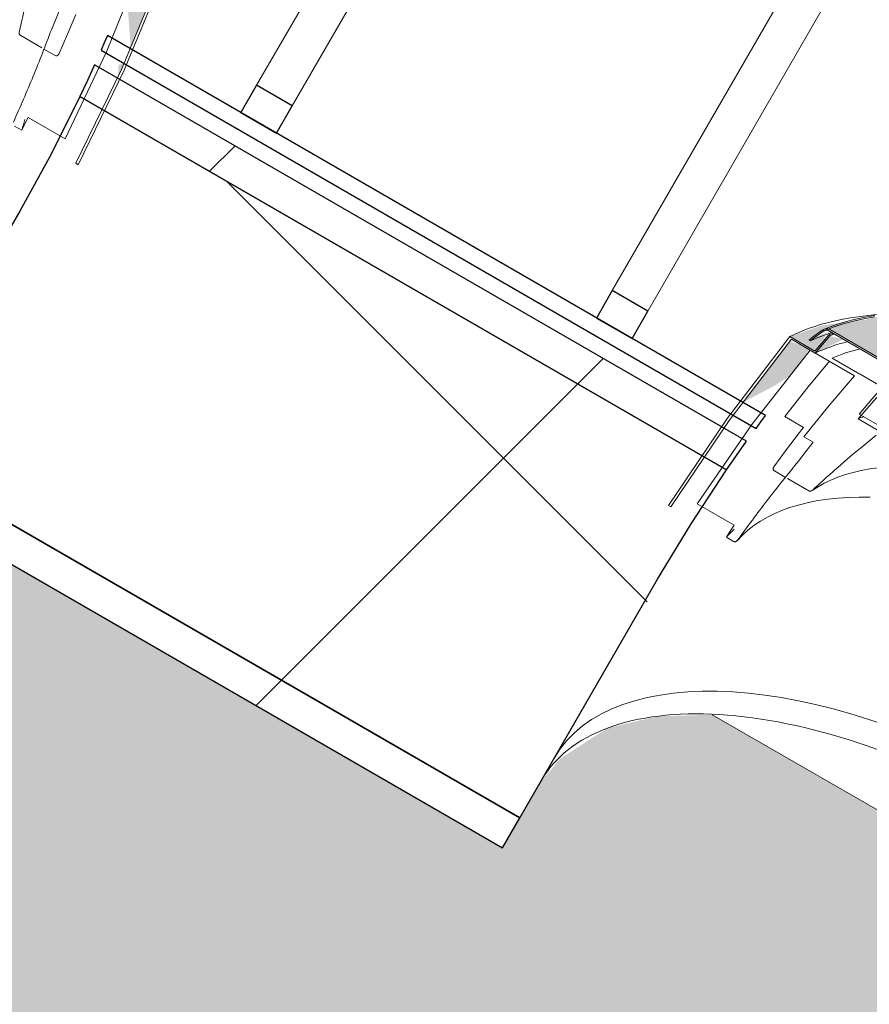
# Model space of a CAD drawing. Header units: centimetres. Extents: x 6036 to 22185, y 5782 to 11383.
# Tile 254 of 256: x 20041 to 20103, y 8896 to 8968. Entities that reach past the tile are written whole.
import ezdxf

# ---------------------------------------------------------------- set-up
doc = ezdxf.new("R2010")
doc.units = ezdxf.units.CM
doc.layers.add('A-GENM', color=13, linetype='Continuous', lineweight=9)
doc.layers.add('S-BEAM', color=12, linetype='Continuous', lineweight=9)

# ---------------------------------------------------------------- blocks, each defined once
blk = doc.blocks.new('GEMO_PanelElewacyjny_OknaGoraDolWysokie_Nowe - GEMO_PanelElewacyjny_Standard_240_-6598236-7-02 ZestMeble')
at = {"layer": 'S-BEAM'}
h = blk.add_hatch(dxfattribs=at)
h.set_pattern_fill('FP_52', color=256, style=0, pattern_type=2)
h.set_pattern_definition([(255, (2121.74, 11115.187), (28.977775, -7.76457), [])])
h.paths.add_polyline_path([(-120, -410.616), (-120, -413.156), (-93.1, -413.156), (-93.1, -410.616), (-116.486, -410.616)])
h.paths.add_polyline_path([(-120, -442.717), (-120, -445.257), (-92.5, -445.257), (-92.729, -442.717), (-97.952, -442.717)])
h.paths.add_polyline_path([(-26.9, -410.616), (-26.9, -413.156), (26.9, -413.156), (26.9, -410.616), (-1.308, -410.616)])
h.paths.add_polyline_path([(-27.271, -442.717), (-27.5, -445.257), (27.5, -445.257), (27.271, -442.717), (-25.966, -442.717)])
h.paths.add_polyline_path([(93.1, -410.616), (93.1, -413.156), (120, -413.156), (120, -410.616), (95.839, -410.616)])
h.paths.add_polyline_path([(92.729, -442.717), (92.5, -445.257), (120, -445.257), (120, -442.717), (103.609, -442.717)])
h = blk.add_hatch(dxfattribs=at)
h.set_pattern_fill('FP_51', color=256, style=0, pattern_type=2)
h.set_pattern_definition([(255, (2121.74, 11115.19), (72.44444, -19.41143), []), (345, (2121.74, 11115.19), (19.41143, 72.44444), [])])
h.paths.add_polyline_path([(-120, -413.156), (-120, -442.717), (-92.729, -442.717), (-93.1, -433.266), (-93.1, -413.156), (-115.019, -413.156)])
h.paths.add_polyline_path([(-26.9, -413.156), (-27.15, -440.666), (-27.271, -442.717), (27.271, -442.717), (26.9, -433.266), (26.9, -413.156), (0.159, -413.156)])
h.paths.add_polyline_path([(93.1, -413.156), (93.007, -438.006), (92.729, -442.717), (120, -442.717), (120, -413.156), (115.337, -413.156)])
at = {"layer": 'S-BEAM', "lineweight": 25}
for p, q in [((26.9, -410.616), (-26.9, -410.616)), ((-26.9, -410.616), (-26.9, -413.156)), ((26.9, -413.156), (-26.9, -413.156)), ((-26.9, -413.156), (-26.9, -433.266)), ((-26.9, -413.156), (26.9, -413.156)), ((26.9, -433.266), (26.9, -413.156)), ((-27.271, -442.717), (27.271, -442.717)), ((27.271, -442.717), (-27.271, -442.717)), ((-27.5, -445.257), (27.5, -445.257)), ((27.623, -446.412), (-27.623, -446.412)), ((-27.757, -447.566), (27.757, -447.566)), ((-13.5, -447.566), (-16.5, -447.566)), ((-16.5, -447.566), (-16.5, -449.876)), ((-13.5, -449.876), (-13.5, -447.566)), ((16.5, -447.566), (13.5, -447.566)), ((13.5, -447.566), (13.5, -449.876)), ((16.5, -449.876), (16.5, -447.566)), ((-16.5, -449.876), (-13.5, -449.876)), ((13.5, -449.876), (16.5, -449.876))]:
    blk.add_line(p, q, dxfattribs=at)
at = {"layer": 'S-BEAM'}
for p, q in [((-16.5, -532.148), (-16.5, -449.876)), ((-13.5, -449.876), (-13.5, -532.148)), ((13.5, -532.148), (13.5, -449.876)), ((16.5, -449.876), (16.5, -532.148))]:
    blk.add_line(p, q, dxfattribs=at)
at = {"layer": 'S-BEAM', "lineweight": 25, "flags": 128}
for points in [[(-26.9, -433.266), (-26.993, -438.006), (-27.271, -442.717)], [(27.271, -442.717), (26.993, -438.006), (26.9, -433.266)], [(-27.271, -442.717), (-27.379, -443.989), (-27.5, -445.257)], [(27.5, -445.257), (27.379, -443.989), (27.271, -442.717)], [(-27.623, -446.412), (-27.688, -446.99), (-27.757, -447.566)], [(27.757, -447.566), (27.688, -446.99), (27.623, -446.412)]]:
    blk.add_lwpolyline(points, dxfattribs=at)
at = {"layer": 'S-BEAM'}
for centre, major_axis, start_param, end_param in [((-57.15, -416.278), (-30.25, 0), 1.570796, 3.141593), ((-57.15, -418.184), (30.25, 0), 4.712389, 6.281623), ((-57.15, -418.184), (30.25, 0), 4.712389, 6.281623)]:
    blk.add_ellipse(centre, major_axis=major_axis, ratio=0.5, start_param=start_param, end_param=end_param, dxfattribs=at)
blk = doc.blocks.new('okno - okno-V381-7-02 ZestMeble')
at = {"layer": 'A-GENM'}
h = blk.add_hatch(color=256, dxfattribs=at)
h.paths.add_polyline_path([(7595.547, 8963.559), (7596.029, 8964.615), (7595.636, 8964.518), (7595.599, 8963.828)])
h.paths.add_polyline_path([(7596.474, 8965.691), (7598.673, 8971.221), (7597.331, 8971.863), (7596.308, 8968.687), (7596.497, 8966.113)])
at = {"layer": 'A-GENM', "lineweight": 18}
for p, q in [((7588.483, 8966.641), (7590.032, 8965.746)), ((7590.175, 8965.664), (7590.997, 8965.189)), ((7589.029, 8960.656), (7591.729, 8959.097)), ((7588.025, 8960.036), (7588.556, 8959.729)), ((7592.501, 8957.318), (7592.675, 8957.218))]:
    blk.add_line(p, q, dxfattribs=at)
at = {"layer": 'A-GENM', "lineweight": 18, "flags": 128}
for points in [[(7591.729, 8959.097), (7594.749, 8965.456), (7597.331, 8971.863)], [(7598.702, 8971.071), (7595.841, 8964.16), (7592.501, 8957.318)], [(7592.675, 8957.218), (7596.041, 8964.112), (7598.925, 8971.076)], [(7591.394, 8968.69), (7591.064, 8967.883), (7590.726, 8967.076)], [(7591.269, 8965.299), (7591.901, 8966.74), (7592.507, 8968.184)], [(7588.556, 8959.729), (7588.794, 8960.192), (7589.029, 8960.656)]]:
    blk.add_lwpolyline(points, dxfattribs=at)
at = {"layer": 'A-GENM'}
blk.add_ellipse((7564.156, 8972.322), major_axis=(-23.859, 13.775), ratio=0.5, start_param=3.235704, end_param=3.293674, dxfattribs=at)
at = {"layer": 'A-GENM', "lineweight": 18}
for points in [[(7589.528, 8972.937), (7589.377, 8971.927), (7589.035, 8969.912), (7588.613, 8967.909), (7588.382, 8966.91)], [(7590.726, 8967.076), (7590.305, 8965.935), (7589.42, 8963.671), (7588.454, 8961.438), (7587.951, 8960.33)]]:
    blk.add_open_spline(points, degree=3, dxfattribs=at)
for points, knots in [([(7588.382, 8966.91), (7588.374, 8966.876), (7588.372, 8966.825), (7588.388, 8966.758), (7588.406, 8966.719), (7588.425, 8966.691), (7588.448, 8966.665), (7588.468, 8966.65), (7588.483, 8966.641)], [0, 0, 0, 0, 0.333333, 0.5, 0.666667, 0.75, 0.833333, 1, 1, 1, 1]), ([(7590.997, 8965.189), (7591.025, 8965.173), (7591.064, 8965.163), (7591.111, 8965.168), (7591.135, 8965.173), (7591.157, 8965.181), (7591.181, 8965.194), (7591.202, 8965.209), (7591.219, 8965.225), (7591.243, 8965.252), (7591.259, 8965.277), (7591.269, 8965.299)], [0, 0, 0, 0, 0.285714, 0.357143, 0.428571, 0.5, 0.571429, 0.678571, 0.732143, 0.785714, 1, 1, 1, 1])]:
    blk.add_open_spline(points, degree=3, knots=knots, dxfattribs=at)
blk = doc.blocks.new('okno - okno-V382-7-02 ZestMeble')
at = {"layer": 'A-GENM'}
h = blk.add_hatch(color=256, dxfattribs=at)
h.paths.add_polyline_path([(7702.848, 8911.076), (7701.813, 8915.419), (7701.467, 8915.419), (7701.908, 8912.77), (7701.714, 8912.77), (7701.438, 8913.623), (7701.166, 8912.047), (7701.974, 8911.58)])
h.paths.add_polyline_path([(7646.508, 8943.604), (7647.055, 8944.09), (7647.236, 8944.693), (7646.616, 8944.693), (7647.595, 8945.187), (7652.127, 8946.149), (7647.055, 8945.49), (7644.678, 8944.66), (7645.666, 8944.09)])
for points in [[(7701.83, 8913.856), (7701.026, 8916.979), (7699.458, 8920.283), (7696.14, 8924.849), (7694.229, 8927.04), (7688.793, 8931.777), (7686.754, 8933.342), (7676.325, 8939.604), (7672.008, 8941.855), (7663.856, 8944.857), (7662.813, 8945.178), (7657.623, 8946.096), (7652.058, 8946.143), (7650.702, 8946.034), (7647.595, 8945.168), (7652.058, 8942.592), (7655.17, 8943.139), (7658.77, 8943.101), (7663.856, 8942.164), (7666.914, 8941.3), (7671.173, 8939.6), (7681.251, 8934.038), (7685.219, 8931.491), (7688.82, 8928.653), (7692.557, 8924.849), (7695.027, 8921.529), (7696.285, 8919.402), (7697.367, 8916.432), (7701.261, 8914.184)], [(7646.155, 8944.346), (7649.007, 8945.6), (7646.524, 8944.624), (7646.157, 8944.348)], [(7646.524, 8943.461), (7648.593, 8944.459), (7647.59, 8944.712), (7646.703, 8943.673)], [(7641.24, 8939.845), (7643.543, 8941.069), (7644.678, 8941.783), (7646.157, 8943.806), (7644.678, 8944.324), (7641.518, 8940.207)]]:
    blk.add_hatch(color=256, dxfattribs=at).paths.add_polyline_path(points)
at = {"layer": 'A-GENM', "lineweight": 18}
for p, q in [((7646.508, 8943.604), (7644.678, 8944.66)), ((7647.59, 8944.712), (7647.497, 8944.766)), ((7647.518, 8945.08), (7651.976, 8942.505)), ((7652.058, 8942.592), (7647.595, 8945.168)), ((7644.786, 8944.465), (7646.524, 8943.461)), ((7649.39, 8941.806), (7646.157, 8943.673)), ((7649.788, 8941.913), (7647.754, 8943.087)), ((7651.617, 8940.857), (7649.8, 8941.906)), ((7644.296, 8938.817), (7645.669, 8938.024)), ((7649.75, 8939.001), (7695.027, 8912.861)), ((7651.241, 8937.74), (7649.662, 8938.652)), ((7646.378, 8936.946), (7645.704, 8937.335)), ((7643.544, 8934.851), (7644.366, 8934.376)), ((7644.509, 8934.294), (7646.059, 8933.399)), ((7635.802, 8932.318), (7635.975, 8932.218)), ((7637.902, 8932.439), (7640.602, 8930.88)), ((7640.036, 8930.007), (7640.567, 8929.7))]:
    blk.add_line(p, q, dxfattribs=at)
at = {"layer": 'A-GENM', "flags": 128}
for points in [[(7647.131, 8945.181), (7647.817, 8945.448), (7648.534, 8945.682), (7649.284, 8945.885), (7650.063, 8946.056), (7650.872, 8946.194)], [(7647.17, 8945.089), (7647.85, 8945.353), (7648.563, 8945.586), (7649.307, 8945.788), (7650.082, 8945.958), (7650.887, 8946.095)], [(7646.312, 8933.422), (7646.738, 8933.698), (7647.193, 8933.953), (7647.678, 8934.185), (7648.191, 8934.394), (7648.731, 8934.58), (7649.298, 8934.743), (7649.89, 8934.881), (7650.508, 8934.996), (7651.149, 8935.085), (7651.812, 8935.15), (7652.498, 8935.19), (7653.204, 8935.205), (7653.929, 8935.195), (7654.672, 8935.16), (7655.432, 8935.1), (7656.208, 8935.014), (7656.798, 8934.932)], [(7640.843, 8929.762), (7641.212, 8930.15), (7641.616, 8930.514), (7642.054, 8930.855), (7642.527, 8931.172), (7643.033, 8931.465), (7643.571, 8931.733), (7644.142, 8931.975), (7644.744, 8932.19), (7645.375, 8932.38), (7646.036, 8932.542), (7646.725, 8932.677), (7647.441, 8932.785), (7648.182, 8932.864), (7648.948, 8932.916), (7649.737, 8932.939), (7650.548, 8932.934)]]:
    blk.add_lwpolyline(points, dxfattribs=at)
at = {"layer": 'A-GENM', "lineweight": 18, "flags": 128}
for points in [[(7644.678, 8944.66), (7640.089, 8938.681), (7635.802, 8932.318)], [(7647.497, 8944.766), (7647.001, 8944.188), (7646.508, 8943.604)], [(7646.524, 8943.461), (7647.055, 8944.09), (7647.59, 8944.712)], [(7635.975, 8932.218), (7640.232, 8938.531), (7644.786, 8944.465)], [(7646.086, 8944.421), (7646.12, 8944.383), (7646.155, 8944.346)], [(7646.157, 8943.673), (7641.9, 8938.234), (7637.902, 8932.439)], [(7647.563, 8942.864), (7646.006, 8940.987), (7644.296, 8938.817)], [(7645.704, 8937.335), (7647.526, 8939.613), (7649.39, 8941.806)], [(7651.581, 8941.144), (7650.661, 8940.084), (7649.75, 8939.001)], [(7649.662, 8938.652), (7650.634, 8939.768), (7651.617, 8940.857)], [(7645.669, 8938.024), (7645.526, 8937.84), (7645.383, 8937.656)], [(7645.383, 8937.656), (7644.436, 8936.409), (7643.503, 8935.141)], [(7645.314, 8935.56), (7645.843, 8936.256), (7646.378, 8936.946)], [(7640.602, 8930.88), (7640.318, 8930.444), (7640.036, 8930.007)]]:
    blk.add_lwpolyline(points, dxfattribs=at)
at = {"layer": 'A-GENM', "lineweight": 18}
for centre, radius, start, end in [((7704.702, 8867.061), 97.059, 126.47137, 127.15186), ((7704.519, 8867.268), 96.682, 126.44994, 127.13318)]:
    blk.add_arc(centre, radius, start, end, dxfattribs=at)
at = {"layer": 'A-GENM'}
for centre, major_axis, start_param, end_param in [((7668.771, 8924.922), (-28.016, 16.175), 5.553836, 5.965846), ((7668.525, 8925.595), (-26.391, 15.237), 5.850091, 5.945093), ((7669.334, 8925.897), (-26.284, 15.175), 5.897117, 5.917775), ((7669.334, 8925.897), (-26.197, 15.125), 5.895772, 5.91651), ((7668.728, 8924.847), (-26.197, 15.125), 5.806952, 5.944981), ((7668.416, 8925.406), (-24.708, 14.265), 5.801588, 5.926484), ((7667.333, 8923.531), (-21.131, 12.2), 5.894825, 5.926539), ((7663.142, 8915.172), (-23.859, 13.775), 6.131104, 6.189074)]:
    blk.add_ellipse(centre, major_axis=major_axis, ratio=0.5, start_param=start_param, end_param=end_param, dxfattribs=at)
at = {"layer": 'A-GENM', "lineweight": 18}
for points, knots in [([(7647.595, 8945.168), (7647.564, 8945.186), (7647.501, 8945.212), (7647.398, 8945.23), (7647.294, 8945.227), (7647.158, 8945.199), (7647.065, 8945.153), (7647.009, 8945.111)], [0, 0, 0, 0, 0.166667, 0.333333, 0.5, 0.666667, 1, 1, 1, 1]), ([(7647.078, 8945.037), (7647.12, 8945.068), (7647.19, 8945.102), (7647.292, 8945.124), (7647.37, 8945.126), (7647.447, 8945.113), (7647.495, 8945.092), (7647.518, 8945.08)], [0, 0, 0, 0, 0.333333, 0.5, 0.666667, 0.833333, 1, 1, 1, 1]), ([(7643.503, 8935.141), (7643.494, 8935.128), (7643.478, 8935.101), (7643.464, 8935.064), (7643.458, 8935.033), (7643.457, 8935.009), (7643.458, 8934.985), (7643.461, 8934.964), (7643.467, 8934.945), (7643.475, 8934.923), (7643.49, 8934.897), (7643.514, 8934.871), (7643.534, 8934.857), (7643.544, 8934.851)], [0, 0, 0, 0, 0.142857, 0.285714, 0.357143, 0.428571, 0.5, 0.571429, 0.625, 0.678571, 0.785714, 0.892857, 1, 1, 1, 1]), ([(7646.059, 8933.399), (7646.074, 8933.391), (7646.097, 8933.381), (7646.131, 8933.374), (7646.156, 8933.372), (7646.182, 8933.373), (7646.216, 8933.378), (7646.274, 8933.395), (7646.317, 8933.423), (7646.342, 8933.447)], [0, 0, 0, 0, 0.166667, 0.25, 0.333333, 0.416667, 0.5, 0.666667, 1, 1, 1, 1]), ([(7640.567, 8929.7), (7640.581, 8929.692), (7640.61, 8929.68), (7640.658, 8929.674), (7640.706, 8929.679), (7640.781, 8929.703), (7640.832, 8929.745), (7640.86, 8929.784)], [0, 0, 0, 0, 0.142857, 0.285714, 0.428571, 0.571429, 1, 1, 1, 1])]:
    blk.add_open_spline(points, degree=3, knots=knots, dxfattribs=at)
for points in [[(7646.342, 8933.447), (7647.092, 8934.147), (7648.617, 8935.514), (7650.19, 8936.817), (7650.989, 8937.453)], [(7640.86, 8929.784), (7641.568, 8930.774), (7643.018, 8932.727), (7644.537, 8934.625), (7645.314, 8935.56)]]:
    blk.add_open_spline(points, degree=3, dxfattribs=at)
blk = doc.blocks.new('FURN_Sp_Biurko - Biurko 01-V468-7-02 ZestMeble')
at = {"layer": 'A-GENM'}
blk.add_hatch(color=254, dxfattribs=at).paths.add_polyline_path([(-66.431, 215.923), (-108.616, 215.923), (-108.616, 201.1), (-115.989, 200.763), (-117.991, 200.056), (-120.444, 198.394), (-122.681, 196.002), (-124.699, 192.24), (-124.656, 143.239), (-122.595, 139.906), (-120.067, 137.203), (-116.428, 135.323), (-114.162, 134.9), (-108.616, 134.9), (-108.616, 81.1), (-115.989, 80.763), (-117.991, 80.056), (-120.444, 78.394), (-122.681, 76.002), (-124.699, 72.24), (-124.699, 60), (-66.431, 60), (-66.431, 215.689)])
blk.add_line((-124.699, 192.691), (-124.699, 143.309), dxfattribs=at)

msp = doc.modelspace()

# ---------------------------------------------------------------- block references
at = {"layer": 'A-GENM'}
for name in ['okno - okno-V381-7-02 ZestMeble', 'okno - okno-V382-7-02 ZestMeble']:
    msp.add_blockref(name, (12452.319, 0), dxfattribs=at)
at = {"layer": 'A-GENM', "rotation": 239.9999999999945}
msp.add_blockref('FURN_Sp_Biurko - Biurko 01-V468-7-02 ZestMeble', (19904.862, 8880.704), dxfattribs=at)
at = {"layer": 'S-BEAM', "rotation": 149.9999999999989}
msp.add_blockref('GEMO_PanelElewacyjny_OknaGoraDolWysokie_Nowe - GEMO_PanelElewacyjny_Standard_240_-6598236-7-02 ZestMeble', (19847.393, 8565.164), dxfattribs=at)

doc.saveas('drawing.dxf')
